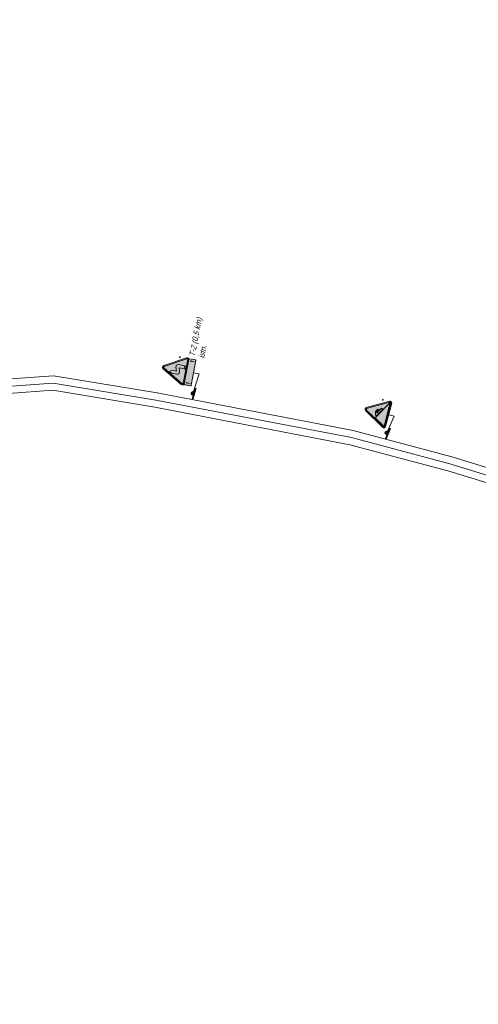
# Model space of a CAD drawing. Header units: metres. Extents: x 7599202 to 7605200, y 5484926 to 5487717.
# Tile 5 of 19: x 7602466 to 7602784, y 5485451 to 5486133. Entities that reach past the tile are written whole.
import ezdxf
from ezdxf.lldxf.tags import DXFTag

# ---------------------------------------------------------------- set-up
doc = ezdxf.new("R2010")
doc.units = ezdxf.units.M
doc.header["$MEASUREMENT"] = 0
doc.layers.get('0').update_dxf_attribs({"linetype": 'CONTINUOUS', "lineweight": 18})
doc.layers.add('0O', color=7, linetype='CONTINUOUS', lineweight=18)
doc.layers.add('0P', color=7, linetype='CONTINUOUS', lineweight=35)
doc.layers.add('_0', color=7, linetype='CONTINUOUS')
doc.styles.get("Standard").update_dxf_attribs({"font": 'IC-isocp.shx', "width": 0.75, "oblique": 15})
tags = doc.linetypes.add('DASHDOT', pattern=[1, 0.5, -0.25, 0, -0.25]).pattern_tags.tags
tags[10:11] = [DXFTag(74, 4), DXFTag(75, 0), DXFTag(340, '0'), DXFTag(46, 1.0), DXFTag(50, 0.0), DXFTag(44, 0.0), DXFTag(45, 0.0)]
tags[8:9] = [DXFTag(74, 4), DXFTag(75, 0), DXFTag(340, '0'), DXFTag(46, 1.0), DXFTag(50, 0.0), DXFTag(44, 0.0), DXFTag(45, 0.0)]
tags[6:7] = [DXFTag(74, 4), DXFTag(75, 0), DXFTag(340, '0'), DXFTag(46, 1.0), DXFTag(50, 0.0), DXFTag(44, 0.0), DXFTag(45, 0.0)]
tags[4:5] = [DXFTag(74, 4), DXFTag(75, 0), DXFTag(340, '0'), DXFTag(46, 1.0), DXFTag(50, 0.0), DXFTag(44, 0.0), DXFTag(45, 0.0)]

# ---------------------------------------------------------------- blocks, each defined once
blk = doc.blocks.new('A04')
h = blk.add_hatch(color=1)
h.dxf.hatch_style = 1
edge = h.paths.add_edge_path()
edge.add_line((-4.16, 0), (4.16, 0))
edge.add_arc((4.16, 0.63), 0.63, 270, 390)
edge.add_line((4.7, 0.94), (0.55, 8.15))
edge.add_arc((0, 7.83), 0.63, 30, 150)
edge.add_line((-0.55, 8.15), (-4.7, 0.95))
edge.add_arc((-4.16, 0.63), 0.63, 150, 270)
edge = h.paths.add_edge_path(flags=16)
edge.add_line((-4.16, 0.35), (4.16, 0.35))
edge.add_arc((4.16, 0.63), 0.28, 270, 390)
edge.add_line((4.4, 0.77), (0.24, 7.97))
edge.add_arc((0, 7.83), 0.28, 30, 150)
edge.add_line((-0.24, 7.97), (-4.4, 0.77))
edge.add_arc((-4.16, 0.63), 0.28, 150, 270)
h = blk.add_hatch(color=2)
h.dxf.hatch_style = 1
edge = h.paths.add_edge_path()
edge.add_line((-4.16, 0.35), (4.16, 0.35))
edge.add_arc((4.16, 0.63), 0.28, 270, 390)
edge.add_line((4.4, 0.77), (0.24, 7.97))
edge.add_arc((0, 7.83), 0.28, 30, 150)
edge.add_line((-0.24, 7.97), (-4.4, 0.77))
edge.add_arc((-4.16, 0.63), 0.28, 150, 270)
edge = h.paths.add_edge_path(flags=16)
edge.add_arc((1.05, 3.15), 0.788, 360, 466.6865)
edge.add_line((0.82, 3.9), (-0.52, 3.5))
edge.add_line((-0.52, 3.5), (-0.52, 4.99))
edge.add_line((-0.52, 4.99), (-1.05, 5.78))
edge.add_line((-1.05, 5.78), (-1.57, 4.99))
edge.add_line((-1.57, 4.99), (-1.57, 3.15))
edge.add_arc((-0.79, 3.15), 0.787, 180, 286.6865)
edge.add_line((-0.56, 2.4), (0.79, 2.8))
edge.add_line((0.79, 2.8), (0.79, 0.52))
edge.add_line((0.79, 0.52), (1.31, 1.05))
edge.add_line((1.31, 1.05), (1.84, 0.52))
edge.add_line((1.84, 0.52), (1.84, 3.15))
h = blk.add_hatch(color=7)
h.dxf.hatch_style = 1
edge = h.paths.add_edge_path()
edge.add_arc((1.05, 3.15), 0.788, 360, 466.6865)
edge.add_line((0.82, 3.9), (-0.52, 3.5))
edge.add_line((-0.52, 3.5), (-0.52, 4.99))
edge.add_line((-0.52, 4.99), (-1.05, 5.78))
edge.add_line((-1.05, 5.78), (-1.57, 4.99))
edge.add_line((-1.57, 4.99), (-1.57, 3.15))
edge.add_arc((-0.79, 3.15), 0.787, 180, 286.6865)
edge.add_line((-0.56, 2.4), (0.79, 2.8))
edge.add_line((0.79, 2.8), (0.79, 0.52))
edge.add_line((0.79, 0.52), (1.31, 1.05))
edge.add_line((1.31, 1.05), (1.84, 0.52))
edge.add_line((1.84, 0.52), (1.84, 3.15))
at = {"color": 1, "elevation": 2}
blk.add_lwpolyline([(-4.16, 0), (4.16, 0, 0.57735), (4.7, 0.94), (0.55, 8.15, 0.57735), (-0.55, 8.15), (-4.7, 0.94, 0.57735)], format="xyb", close=True, dxfattribs=at)
at = {"color": 2, "elevation": 2}
for points in [[(-4.16, 0.35), (4.16, 0.35, 0.57735), (4.4, 0.77), (0.24, 7.97, 0.57735), (-0.24, 7.97), (-4.4, 0.77, 0.57735)], [(-0.52, 4.99), (-0.52, 3.5), (0.82, 3.9, -0.502327), (1.84, 3.15), (1.84, 0.52), (1.31, 1.05), (0.79, 0.52), (0.79, 2.8), (-0.56, 2.4, -0.502327), (-1.57, 3.15), (-1.57, 4.99), (-1.05, 5.78)]]:
    blk.add_lwpolyline(points, format="xyb", close=True, dxfattribs=at)
at = {"color": 7, "elevation": 2}
for points in [[(1.31, 1.05), (0.79, 0.52), (0.79, 2.8), (-0.56, 2.4, -0.502327), (-1.57, 3.15), (-1.57, 4.99), (-1.05, 5.78), (-0.52, 4.99), (-0.52, 3.5), (0.82, 3.9, -0.502327), (1.84, 3.15), (1.84, 0.52)], [(1.84, 3.15, 0.502327), (0.82, 3.9), (-0.52, 3.5), (-0.52, 4.99), (-1.05, 5.78), (-1.57, 4.99), (-1.57, 3.15, 0.502327), (-0.56, 2.4), (0.79, 2.8), (0.79, 0.52), (1.31, 1.05), (1.84, 0.52)]]:
    blk.add_lwpolyline(points, format="xyb", close=True, dxfattribs=at)
blk = doc.blocks.new('A-4')
at = {"layer": '_0'}
blk.add_point((4.5, 3.25, 2), dxfattribs=at)
blk.add_blockref('A04', (0, 0))
blk = doc.blocks.new('A022')
h = blk.add_hatch(color=1)
h.dxf.hatch_style = 1
edge = h.paths.add_edge_path()
edge.add_line((-4.16, 0), (4.16, 0))
edge.add_arc((4.16, 0.63), 0.63, 270, 390)
edge.add_line((4.7, 0.94), (0.55, 8.15))
edge.add_arc((0, 7.83), 0.63, 30, 150)
edge.add_line((-0.55, 8.15), (-4.7, 0.95))
edge.add_arc((-4.16, 0.63), 0.63, 150, 270)
edge = h.paths.add_edge_path(flags=16)
edge.add_line((-4.16, 0.35), (4.16, 0.35))
edge.add_arc((4.16, 0.63), 0.28, 270, 390)
edge.add_line((4.4, 0.77), (0.24, 7.97))
edge.add_arc((0, 7.83), 0.28, 30, 150)
edge.add_line((-0.24, 7.97), (-4.4, 0.77))
edge.add_arc((-4.16, 0.63), 0.28, 150, 270)
h = blk.add_hatch(color=2)
h.dxf.hatch_style = 1
edge = h.paths.add_edge_path()
edge.add_line((-4.16, 0.35), (4.16, 0.35))
edge.add_arc((4.16, 0.63), 0.28, 270, 390)
edge.add_line((4.4, 0.77), (0.24, 7.97))
edge.add_arc((0, 7.83), 0.28, 30, 150)
edge.add_line((-0.24, 7.97), (-4.4, 0.77))
edge.add_arc((-4.16, 0.63), 0.28, 150, 270)
edge = h.paths.add_edge_path(flags=16)
edge.add_line((0.95, 4.16), (-0.08, 4.75))
edge.add_line((-0.08, 4.75), (-1.17, 4.37))
edge.add_line((-1.17, 4.37), (-1.28, 4.19))
edge.add_line((-1.28, 4.19), (-1.24, 4.05))
edge.add_line((-1.24, 4.05), (-1.1, 3.97))
edge.add_arc((-0.87, 3.84), 0.262, 150.3643, 330.3643)
edge.add_line((-0.65, 3.71), (0.72, 2.93))
edge.add_arc((0.95, 2.8), 0.262, 150.3643, 330.3643)
edge.add_line((1.18, 2.67), (1.32, 2.59))
edge.add_line((1.32, 2.59), (1.46, 2.63))
edge.add_line((1.46, 2.63), (1.67, 3))
edge.add_line((1.67, 3), (0.95, 3.41))
edge.add_line((0.95, 3.41), (0.95, 4.16))
edge = h.paths.add_edge_path(flags=16)
edge.add_line((-2.14, 4.27), (-4.22, 0.67))
edge.add_arc((-4.16, 0.63), 0.07, 150, 270)
edge.add_line((-4.16, 0.56), (4.28, 0.56))
edge.add_line((4.28, 0.56), (-2.14, 4.27))
h = blk.add_hatch(color=7)
h.dxf.hatch_style = 1
edge = h.paths.add_edge_path()
edge.add_line((0.95, 4.16), (-0.08, 4.75))
edge.add_line((-0.08, 4.75), (-1.17, 4.37))
edge.add_line((-1.17, 4.37), (-1.28, 4.19))
edge.add_line((-1.28, 4.19), (-1.24, 4.05))
edge.add_line((-1.24, 4.05), (-1.1, 3.97))
edge.add_arc((-0.87, 3.84), 0.262, 150.3643, 330.3643)
edge.add_line((-0.65, 3.71), (0.72, 2.93))
edge.add_arc((0.95, 2.8), 0.262, 150.3643, 330.3643)
edge.add_line((1.18, 2.67), (1.32, 2.59))
edge.add_line((1.32, 2.59), (1.46, 2.63))
edge.add_line((1.46, 2.63), (1.67, 3))
edge.add_line((1.67, 3), (0.95, 3.41))
edge.add_line((0.95, 3.41), (0.95, 4.16))
edge = h.paths.add_edge_path()
edge.add_line((-2.14, 4.27), (-4.22, 0.67))
edge.add_arc((-4.16, 0.63), 0.07, 150, 270)
edge.add_line((-4.16, 0.56), (4.28, 0.56))
edge.add_line((4.28, 0.56), (-2.14, 4.27))
h.paths.add_polyline_path([(-0.39, 4.17), (-0.19, 4.51), (0.4, 4.17), (0.21, 3.83)], flags=16)
h.paths.add_polyline_path([(0.3, 3.78), (0.49, 4.12), (0.84, 3.92), (0.84, 3.47)], flags=17)
h = blk.add_hatch(color=2)
h.dxf.hatch_style = 1
h.paths.add_polyline_path([(-0.39, 4.17), (-0.19, 4.51), (0.4, 4.17), (0.21, 3.83)])
h.paths.add_polyline_path([(0.3, 3.78), (0.49, 4.12), (0.84, 3.92), (0.84, 3.47)])
at = {"color": 1, "elevation": 2}
blk.add_lwpolyline([(-4.16, 0), (4.16, 0, 0.57735), (4.7, 0.94), (0.55, 8.15, 0.57735), (-0.55, 8.15), (-4.7, 0.94, 0.57735)], format="xyb", close=True, dxfattribs=at)
at = {"color": 2, "elevation": 2}
for points in [[(-4.16, 0.35), (4.16, 0.35, 0.57735), (4.4, 0.77), (0.24, 7.97, 0.57735), (-0.24, 7.97), (-4.4, 0.77, 0.57735)], [(4.28, 0.56), (-4.16, 0.56, -0.57735), (-4.22, 0.67), (-2.14, 4.27)], [(-0.08, 4.75), (0.95, 4.16), (0.95, 3.41), (1.67, 3), (1.46, 2.63), (1.32, 2.59), (1.18, 2.67, -1), (0.72, 2.93), (-0.65, 3.71, -1), (-1.1, 3.97), (-1.24, 4.05), (-1.28, 4.19), (-1.17, 4.37)]]:
    blk.add_lwpolyline(points, format="xyb", close=True, dxfattribs=at)
at = {"color": 7, "elevation": 2}
for points in [[(-4.16, 0.56), (4.28, 0.56), (-2.14, 4.27), (-4.22, 0.67, 0.57735)], [(-2.14, 4.27), (-4.22, 0.67, 0.57735), (-4.16, 0.56), (4.28, 0.56)], [(-1.28, 4.19), (-1.24, 4.05), (-1.1, 3.97, 1), (-0.65, 3.71), (0.72, 2.93, 1), (1.18, 2.67), (1.32, 2.59), (1.46, 2.63), (1.67, 3), (0.95, 3.41), (0.95, 4.16), (-0.08, 4.75), (-1.17, 4.37)], [(0.95, 4.16), (-0.08, 4.75), (-1.17, 4.37), (-1.28, 4.19), (-1.24, 4.05), (-1.1, 3.97, 1), (-0.65, 3.71), (0.72, 2.93, 1), (1.18, 2.67), (1.32, 2.59), (1.46, 2.63), (1.67, 3), (0.95, 3.41)]]:
    blk.add_lwpolyline(points, format="xyb", close=True, dxfattribs=at)
for points in [[(0.21, 3.83), (0.4, 4.17), (-0.19, 4.51), (-0.39, 4.17)], [(-0.39, 4.17), (-0.19, 4.51), (0.4, 4.17), (0.21, 3.83)], [(0.49, 4.12), (0.3, 3.78), (0.84, 3.47), (0.84, 3.92)], [(0.3, 3.78), (0.49, 4.12), (0.84, 3.92), (0.84, 3.47)]]:
    blk.add_lwpolyline(points, close=True, dxfattribs=at)
at = {"color": 2, "elevation": 2}
for points in [[(-0.19, 4.51), (0.4, 4.17), (0.21, 3.83), (-0.39, 4.17)], [(0.49, 4.12), (0.84, 3.92), (0.84, 3.47), (0.3, 3.78)]]:
    blk.add_lwpolyline(points, close=True, dxfattribs=at)
blk = doc.blocks.new('A-22')
at = {"layer": '_0'}
blk.add_point((4.5, 3.25, 2), dxfattribs=at)
at = {"color": 7}
blk.add_blockref('A022', (0, 0), dxfattribs=at)

msp = doc.modelspace()

# ---------------------------------------------------------------- hatches: boundary and pattern name
h = msp.add_hatch(color=7)
h.paths.add_polyline_path([(7602580.47, 5485880.68, 0.414214), (7602580.81, 5485880.19), (7602584.79, 5485879.42, 0.414214), (7602585.29, 5485879.76), (7602588.59, 5485896.97, 0.414214), (7602588.25, 5485897.46), (7602584.27, 5485898.23, 0.414214), (7602583.78, 5485897.89)])
h.paths.add_polyline_path([(7602580.68, 5485880.64, 0.414214), (7602580.85, 5485880.39), (7602584.83, 5485879.63, 0.414214), (7602585.08, 5485879.8), (7602588.38, 5485897.01, 0.414214), (7602588.21, 5485897.25), (7602584.23, 5485898.02, 0.414214), (7602583.98, 5485897.85)], flags=16)
msp.add_hatch(color=2).paths.add_polyline_path([(7602580.68, 5485880.64, 0.414214), (7602580.85, 5485880.39), (7602584.83, 5485879.63, 0.414214), (7602585.08, 5485879.8), (7602588.38, 5485897.01, 0.414214), (7602588.21, 5485897.25), (7602584.23, 5485898.02, 0.414214), (7602583.98, 5485897.85)])
at = {"linetype": 'Continuous'}
h = msp.add_hatch(color=256, dxfattribs=at)
h.dxf.hatch_style = 1
h.paths.add_polyline_path([(7602585.67, 5485897.14), (7602584.25, 5485896.65), (7602585.38, 5485895.67), (7602585.48, 5485896.15), (7602585.57, 5485896.66)])
h.paths.add_polyline_path([(7602587.68, 5485896.25), (7602587.58, 5485895.75), (7602585.48, 5485896.15), (7602585.57, 5485896.66)])
h = msp.add_hatch(color=256, dxfattribs=at)
h.dxf.hatch_style = 1
h.paths.add_polyline_path([(7602582.51, 5485880.68), (7602581.37, 5485881.66), (7602582.79, 5485882.15), (7602582.7, 5485881.67), (7602582.6, 5485881.16)])
h.paths.add_polyline_path([(7602584.71, 5485880.76), (7602584.8, 5485881.26), (7602582.7, 5485881.67), (7602582.6, 5485881.16)])

# ---------------------------------------------------------------- linework, layer by layer
at = {"color": 7}
msp.add_lwpolyline([(7602584.79, 5485879.42), (7602580.81, 5485880.19, -0.414214), (7602580.47, 5485880.68), (7602583.78, 5485897.89, -0.414214), (7602584.27, 5485898.23), (7602588.25, 5485897.46, -0.414214), (7602588.59, 5485896.97), (7602585.29, 5485879.76, -0.414214)], format="xyb", close=True, dxfattribs=at)
at = {"color": 2, "const_width": 0.14}
msp.add_lwpolyline([(7602584.83, 5485879.63), (7602580.85, 5485880.39, -0.414214), (7602580.68, 5485880.64), (7602583.98, 5485897.85, -0.414214), (7602584.23, 5485898.02), (7602588.21, 5485897.25, -0.414214), (7602588.38, 5485897.01), (7602585.08, 5485879.8, -0.414214)], format="xyb", close=True, dxfattribs=at)
at = {"color": 5, "linetype": 'Continuous'}
for points in [[(7602456.99, 5485883.97), (7602490, 5485886.37), (7602561.8, 5485874.46), (7602697.65, 5485848.36), (7602765.97, 5485830.08), (7602856.57, 5485802.4)], [(7602458.74, 5485874.07), (7602489.54, 5485876.31), (7602560.04, 5485864.61), (7602695.42, 5485838.61), (7602763.22, 5485820.46), (7602854.82, 5485792.48)]]:
    msp.add_lwpolyline(points, dxfattribs=at)
at = {"color": 5, "linetype": 'DASHDOT', "ltscale": 10}
msp.add_lwpolyline([(7602457.86, 5485879.02), (7602489.77, 5485881.34), (7602560.92, 5485869.53), (7602696.54, 5485843.48), (7602764.59, 5485825.27), (7602855.69, 5485797.44)], dxfattribs=at)
at = {"layer": '0O'}
for p, q in [((7602590.87, 5485887.61), (7602586.44, 5485874.18)), ((7602586.94, 5485888.36), (7602590.87, 5485887.61)), ((7602726.1, 5485858.27), (7602720.86, 5485846.76)), ((7602722.23, 5485859.27), (7602726.1, 5485858.27))]:
    msp.add_line(p, q, dxfattribs=at)
at = {"layer": '0P'}
for p, q in [((7602586.33, 5485870.06), (7602588.48, 5485877.76)), ((7602720.34, 5485842.67), (7602723.25, 5485850.12))]:
    msp.add_line(p, q, dxfattribs=at)
for centre in [(7602586.44, 5485874.18), (7602720.86, 5485846.76)]:
    msp.add_circle(centre, 1, dxfattribs=at)

# ---------------------------------------------------------------- block references
at = {"linetype": 'Continuous', "xscale": 2, "yscale": 2, "zscale": 2}
for name, p, rotation in [('A-4', (7602582.12, 5485889.29), 79.14177740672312), ('A-22', (7602722.23, 5485859.27, -4), 75.49694686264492)]:
    msp.add_blockref(name, p, dxfattribs=dict(at, rotation=rotation))

# ---------------------------------------------------------------- texts
at = {"layer": '0O', "insert": (7602583.83, 5485900.14, 0), "char_height": 4, "width": 69.5411, "attachment_point": 1, "rotation": 79.14178}
msp.add_mtext('T{\\Fic-isocp.shx|c1;-2 (0,5 km)\\Pistn.}', dxfattribs=at)

doc.saveas('drawing.dxf')
